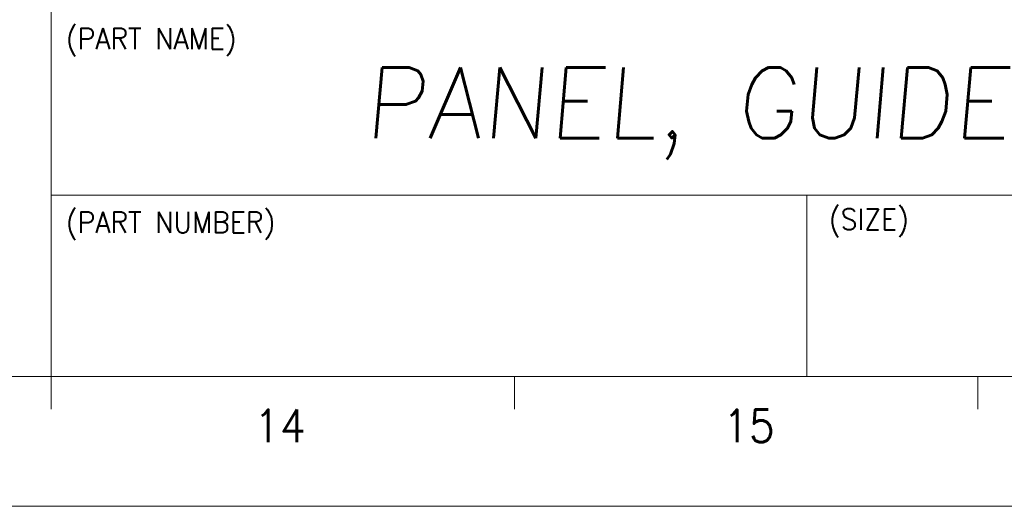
# Model space of a CAD drawing. Header units: millimetres. Extents: x 4497 to 13960, y 12291 to 16372.
# Tile 200 of 217: x 11097 to 11377, y 12784 to 12922. Entities that reach past the tile are written whole.
import ezdxf
from ezdxf.enums import TextEntityAlignment as Align

# ---------------------------------------------------------------- set-up
doc = ezdxf.new("R2010")
doc.units = ezdxf.units.MM
doc.header["$LTSCALE"] = 0.8
doc.layers.get('0').update_dxf_attribs({"linetype": 'CONTINUOUS', "lineweight": 0})
doc.layers.add('2', color=3, linetype='CONTINUOUS', lineweight=0)
doc.styles.add('GHS', font='romans', dxfattribs={"height": 2, "bigfont": 'whgtxt'})
doc.styles.get("Standard").update_dxf_attribs({"font": 'romans.shx', "width": 0.8, "oblique": 5, "bigfont": 'whgtxt.shx'})

msp = doc.modelspace()

# ---------------------------------------------------------------- linework, layer by layer
for p, q in [((11105.92, 12821.021), (11105.92, 13149.978)), ((11105.92, 12872.51), (11500.669, 12872.51)), ((11320.457, 12821.021), (11320.457, 12872.51)), ((9395.343, 12821.021), (11500.669, 12821.021)), ((11105.92, 12821.021), (11500.669, 12821.021)), ((11105.92, 12821.021), (11500.669, 12821.021)), ((11105.92, 12811.819), (11105.92, 12821.021)), ((11195.912, 12821.021), (11500.669, 12821.021)), ((11237.503, 12811.819), (11237.503, 12821.021)), ((11369.086, 12811.819), (11369.086, 12821.021)), ((9349.335, 12784.215), (11537.475, 12784.215))]:
    msp.add_line(p, q)

# ---------------------------------------------------------------- texts
at = {"width": 0.933333}
for s, height, p in [('(PART NAME)', 5.96803, (11110.123, 12919.892)), ('(PART NUMBER)', 5.96803, (11110.123, 12867.812)), ('(SIZE)', 5.968, (11326.764, 12868.586))]:
    msp.add_text(s, height=height, dxfattribs=at).set_placement(p, align=Align.TOP_LEFT)
for s, p in [('14', (11170.903, 12807.039)), ('15', (11304.031, 12807.039))]:
    msp.add_text(s, height=9.2016, dxfattribs=at).set_placement(p, align=Align.MIDDLE_CENTER)
at = {"layer": '2', "style": 'GHS', "oblique": 5}
msp.add_text('PANEL, GUIDE TOP', height=20, dxfattribs=at).set_placement((11194.72, 12888.688))

doc.saveas('drawing.dxf')
